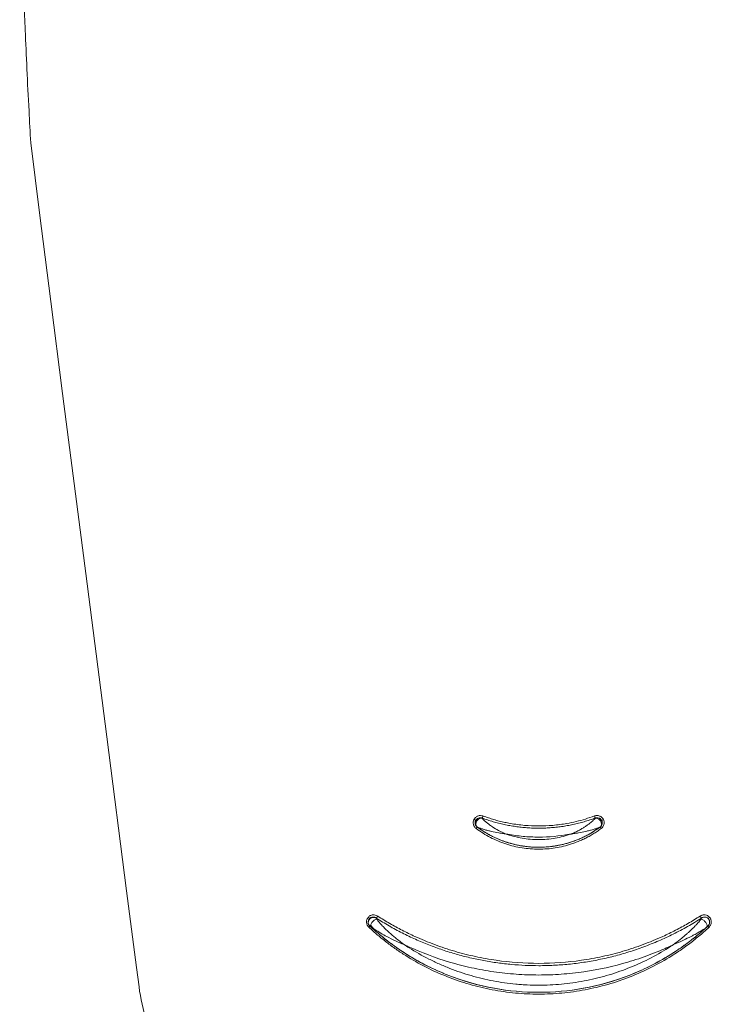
# Model space of a CAD drawing. Header units: millimetres. Extents: x 272.415 to 272.635, y 46.157 to 46.423.
# Tile 2 of 2: x 272.499 to 272.532, y 46.296 to 46.344. Entities that reach past the tile are written whole.
import ezdxf

# ---------------------------------------------------------------- set-up
doc = ezdxf.new("R2010")
doc.units = ezdxf.units.MM
doc.layers.add('SANINDUSA', color=3, linetype='Continuous')

msp = doc.modelspace()

# ---------------------------------------------------------------- linework, layer by layer
at = {"layer": 'SANINDUSA', "linetype": 'Continuous', "lineweight": 15}
for p, q in [((272.5270674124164, 46.30451194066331), (272.5270671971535, 46.30451215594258)), ((272.5159395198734, 46.2997340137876), (272.5159390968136, 46.29973443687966)), ((272.5322781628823, 46.29973401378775), (272.5322777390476, 46.29973443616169))]:
    msp.add_line(p, q, dxfattribs=at)
at = {"layer": 'SANINDUSA', "linetype": 'Continuous', "lineweight": 15, "flags": 128}
for points in [[(272.4995598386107, 46.33756517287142), (272.4995598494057, 46.33756508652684), (272.4999840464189, 46.33419025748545), (272.5005287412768, 46.32989683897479), (272.5010970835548, 46.32545147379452), (272.5022774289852, 46.31625617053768), (272.5032281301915, 46.30887044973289), (272.5041875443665, 46.30143870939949), (272.5046679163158, 46.29772599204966), (272.5047881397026, 46.29679767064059)], [(272.5210516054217, 46.30482563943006), (272.5210667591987, 46.30484970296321), (272.5210837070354, 46.30487199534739)], [(272.5162461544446, 46.30012112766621), (272.5161815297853, 46.30014076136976), (272.5161072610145, 46.30014201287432), (272.5160306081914, 46.30012384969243), (272.51595986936, 46.30008662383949), (272.5159035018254, 46.30003224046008), (272.5158691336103, 46.29996418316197), (272.5158618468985, 46.29988809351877), (272.5158827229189, 46.29981190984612)], [(272.5159216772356, 46.30008522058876), (272.5159388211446, 46.30010115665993), (272.5159567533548, 46.300115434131)], [(272.5159658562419, 46.29978216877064), (272.5160725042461, 46.29965524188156), (272.5161663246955, 46.29955990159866)]]:
    msp.add_lwpolyline(points, dxfattribs=at)
at = {"layer": 'SANINDUSA', "linetype": 'Continuous', "lineweight": 15}
msp.add_arc((272.5147121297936, 46.29808197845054), 0.01000672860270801, 187.3739180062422, 207.0887186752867, dxfattribs=at)
for points, knots in [([(272.4990237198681, 46.35608105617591), (272.4990365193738, 46.35518896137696), (272.4990523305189, 46.35381247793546), (272.4990837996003, 46.35137229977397), (272.4991079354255, 46.34974077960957), (272.499135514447, 46.34819945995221), (272.4991491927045, 46.34749155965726), (272.499160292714, 46.34694945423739), (272.4991680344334, 46.34658416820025), (272.4991753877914, 46.34624585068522), (272.4991830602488, 46.34591199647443), (272.4991916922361, 46.34557492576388), (272.4992015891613, 46.34526307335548), (272.4992163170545, 46.34485669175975), (272.4992358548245, 46.34433429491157), (272.4992612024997, 46.34368546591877), (272.4993281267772, 46.34204702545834), (272.4994222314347, 46.34002094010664), (272.4995295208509, 46.33808770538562), (272.4995598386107, 46.33756517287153)], [0.1208583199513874, 0.1208583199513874, 0.1208583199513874, 0.1208583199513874, 0.19637433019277, 0.222222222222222, 0.274636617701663, 0.289310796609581, 0.303984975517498, 0.311111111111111, 0.316666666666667, 0.322222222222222, 0.327777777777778, 0.333333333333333, 0.34, 0.346666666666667, 0.36, 0.373333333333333, 0.386666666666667, 0.457777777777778, 0.4834332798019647, 0.4834332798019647, 0.4834332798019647, 0.4834332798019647]), ([(272.5210787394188, 46.30443871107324), (272.521062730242, 46.30445171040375), (272.5210312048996, 46.30447730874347), (272.5209933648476, 46.30452509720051), (272.5209643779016, 46.30457865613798), (272.5209393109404, 46.30465562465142), (272.5209291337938, 46.30475963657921), (272.5209579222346, 46.30483559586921), (272.52097234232, 46.30487364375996)], [0, 0, 0, 0, 0.1271477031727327, 0.2503798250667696, 0.373760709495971, 0.5013543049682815, 0.7502291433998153, 0.9999999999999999, 0.9999999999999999, 0.9999999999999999, 0.9999999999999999]), ([(272.52097234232, 46.30487364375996), (272.5209790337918, 46.30488625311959), (272.5209923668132, 46.30491137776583), (272.5210180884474, 46.30494559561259), (272.5210523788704, 46.30498157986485), (272.5210976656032, 46.30501655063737), (272.5211736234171, 46.30505457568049), (272.5212810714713, 46.3050791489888), (272.5213644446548, 46.3050569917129), (272.5214062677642, 46.30504587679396)], [0, 0, 0, 0, 0.08377138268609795, 0.1669177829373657, 0.2506961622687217, 0.3757340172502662, 0.5009596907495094, 0.7496627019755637, 1, 1, 1, 1]), ([(272.52097234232, 46.30487364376), (272.5209950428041, 46.30486240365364), (272.521016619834, 46.30485055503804), (272.5210313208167, 46.30484125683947), (272.5210460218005, 46.30483195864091), (272.5210536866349, 46.30482531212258), (272.521052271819, 46.30482308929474)], [0, 0, 0, 0, 0.5, 0.5, 0.5, 1, 1, 1, 1]), ([(272.5213636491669, 46.30494583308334), (272.5213500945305, 46.30495012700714), (272.5213169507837, 46.30496062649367), (272.5212549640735, 46.30496439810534), (272.5211839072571, 46.30494891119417), (272.5211058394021, 46.30490508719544), (272.5210721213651, 46.3048534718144), (272.5210522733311, 46.30482308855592)], [0, 0, 0, 0, 0.1161104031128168, 0.2839127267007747, 0.5019383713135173, 0.7068173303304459, 0.9999999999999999, 0.9999999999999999, 0.9999999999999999, 0.9999999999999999]), ([(272.5211382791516, 46.3045049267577), (272.5211004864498, 46.30453275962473), (272.5210752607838, 46.30457738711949), (272.5210613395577, 46.30468006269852), (272.5210726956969, 46.30473771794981), (272.5211269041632, 46.30483961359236), (272.5211695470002, 46.30488346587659), (272.5212666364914, 46.30493716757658), (272.521320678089, 46.3049467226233), (272.5213680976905, 46.30493708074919)], [0, 0, 0, 0, 0.25, 0.25, 0.5, 0.5, 0.75, 0.75, 1, 1, 1, 1]), ([(272.5214062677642, 46.305045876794), (272.521397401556, 46.30502142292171), (272.5213876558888, 46.30499642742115), (272.5213797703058, 46.30497791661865), (272.5213718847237, 46.30495940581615), (272.5213659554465, 46.30494760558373), (272.5213636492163, 46.30494583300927)], [0, 0, 0, 0, 0.5, 0.5, 0.5, 1, 1, 1, 1]), ([(272.5268312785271, 46.30494583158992), (272.526742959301, 46.30491431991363), (272.5265662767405, 46.30485128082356), (272.526297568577, 46.30476885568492), (272.5260270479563, 46.30469553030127), (272.5257550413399, 46.30463221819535), (272.5254816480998, 46.30457863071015), (272.5252068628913, 46.30453470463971), (272.5249306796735, 46.3045004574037), (272.5246530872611, 46.30447595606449), (272.524374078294, 46.30446125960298), (272.524093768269, 46.30445641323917), (272.5238131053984, 46.30446149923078), (272.523533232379, 46.30447653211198), (272.5232551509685, 46.30450136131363), (272.522979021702, 46.30453585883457), (272.5227048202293, 46.30457996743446), (272.5224325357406, 46.30463363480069), (272.5221621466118, 46.30469682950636), (272.5218937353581, 46.30476979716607), (272.5216269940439, 46.30485177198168), (272.5214515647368, 46.30491443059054), (272.5213636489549, 46.30494583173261)], [0, 0, 0, 0, 0.05040515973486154, 0.1008354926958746, 0.1510122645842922, 0.2009972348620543, 0.2508554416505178, 0.3006510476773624, 0.3504470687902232, 0.4003071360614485, 0.4502958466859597, 0.5004785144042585, 0.5508547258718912, 0.6010423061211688, 0.6510054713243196, 0.7008145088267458, 0.7505337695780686, 0.8002265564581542, 0.8499556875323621, 0.8997842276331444, 0.949777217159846, 1, 1, 1, 1]), ([(272.5213636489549, 46.30494583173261), (272.52136407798, 46.30494478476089), (272.5213649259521, 46.30494271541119), (272.5213670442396, 46.30493893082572), (272.5213680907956, 46.30493706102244)], [0, 0, 0, 0, 0.5059423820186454, 1, 1, 1, 1]), ([(272.5213680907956, 46.30493706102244), (272.5213707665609, 46.3049330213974), (272.5213763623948, 46.30492457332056), (272.5213929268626, 46.30490511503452), (272.5214156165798, 46.30488069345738), (272.5214452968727, 46.30485089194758), (272.5214819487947, 46.30481619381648), (272.5215258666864, 46.30477682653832), (272.5215772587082, 46.30473312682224), (272.5216363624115, 46.30468541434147), (272.5217034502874, 46.30463411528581), (272.5217787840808, 46.30457966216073), (272.5219263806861, 46.30447925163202), (272.5221690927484, 46.30433272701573), (272.5223972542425, 46.3042307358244), (272.5225198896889, 46.30417591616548)], [0, 0, 0, 0, 0.02635070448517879, 0.0551072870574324, 0.08700603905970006, 0.1226016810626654, 0.162306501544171, 0.2064266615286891, 0.2551911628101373, 0.3087750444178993, 0.3673364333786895, 0.431005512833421, 0.4998913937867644, 0.7311945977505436, 1, 1, 1, 1]), ([(272.5214062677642, 46.30504587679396), (272.5214930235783, 46.30501485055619), (272.5216661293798, 46.30495294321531), (272.5219293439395, 46.30487193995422), (272.5221942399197, 46.30479990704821), (272.5224611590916, 46.30473758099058), (272.5228659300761, 46.3046579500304), (272.5234106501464, 46.30458484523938), (272.5240965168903, 46.30455524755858), (272.5247829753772, 46.30458469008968), (272.5253893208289, 46.30466578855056), (272.5259134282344, 46.304775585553), (272.5263564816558, 46.30489419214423), (272.5266453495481, 46.30499520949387), (272.526790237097, 46.30504587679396)], [0, 0, 0, 0, 0.05034232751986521, 0.1004491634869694, 0.1503928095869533, 0.2002453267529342, 0.2500780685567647, 0.3755701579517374, 0.4997359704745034, 0.6241417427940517, 0.7499069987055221, 0.8329690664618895, 0.9162222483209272, 1, 1, 1, 1]), ([(272.525667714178, 46.30417591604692), (272.5257315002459, 46.3042034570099), (272.5258547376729, 46.30425666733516), (272.5260279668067, 46.30434459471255), (272.5261846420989, 46.30443309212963), (272.5263268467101, 46.30452240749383), (272.5264532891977, 46.30460948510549), (272.5265625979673, 46.30469160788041), (272.5266519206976, 46.3047643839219), (272.5267224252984, 46.30482667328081), (272.5267743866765, 46.30487674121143), (272.5268110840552, 46.30491553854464), (272.5268215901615, 46.30493034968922), (272.5268264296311, 46.3049371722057)], [0, 0, 0, 0, 0.1389889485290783, 0.2685326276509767, 0.3888231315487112, 0.5000690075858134, 0.6070821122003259, 0.7010675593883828, 0.7823979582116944, 0.8516256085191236, 0.9097924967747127, 0.9584473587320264, 1, 1, 1, 1]), ([(272.526790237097, 46.30504587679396), (272.5268111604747, 46.30505250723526), (272.5268522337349, 46.30506552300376), (272.5269164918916, 46.30507063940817), (272.5269801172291, 46.30506397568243), (272.5270416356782, 46.30504544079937), (272.5270994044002, 46.30501651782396), (272.527150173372, 46.30497720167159), (272.5271938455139, 46.30492976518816), (272.5272146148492, 46.30489235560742), (272.527225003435, 46.30487364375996)], [0, 0, 0, 0, 0.1278111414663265, 0.2508973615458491, 0.373585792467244, 0.5002308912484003, 0.62513667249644, 0.7500080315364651, 0.8749568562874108, 1, 1, 1, 1]), ([(272.5268312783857, 46.30494583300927), (272.5268294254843, 46.30494760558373), (272.5268239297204, 46.30495940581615), (272.5268163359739, 46.30497791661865), (272.5268087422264, 46.30499642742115), (272.526799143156, 46.30502142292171), (272.526790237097, 46.305045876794)], [0, 0, 0, 0, 0.5, 0.5, 0.5, 1, 1, 1, 1]), ([(272.526831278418, 46.30494583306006), (272.5268311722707, 46.30494563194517), (272.5268310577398, 46.30494541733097), (272.5268309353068, 46.30494519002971), (272.5268299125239, 46.30494329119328), (272.5268283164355, 46.30494046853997), (272.5268264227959, 46.30493719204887)], [0.4401471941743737, 0.4401471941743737, 0.4401471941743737, 0.4401471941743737, 0.4999999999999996, 0.4999999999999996, 0.4999999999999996, 1, 1, 1, 1]), ([(272.5270567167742, 46.3045049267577), (272.5270753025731, 46.30451883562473), (272.5270908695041, 46.30453684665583), (272.5271024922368, 46.30455788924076), (272.5271141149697, 46.30457893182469), (272.5271217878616, 46.30460299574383), (272.5271250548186, 46.30462865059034), (272.5271283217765, 46.30465430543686), (272.5271271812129, 46.3046815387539), (272.5271217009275, 46.30470873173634), (272.5271162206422, 46.30473592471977), (272.527106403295, 46.30476306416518), (272.5270928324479, 46.30478853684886), (272.5270792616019, 46.30481400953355), (272.5270619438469, 46.30483780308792), (272.5270419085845, 46.3048585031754), (272.527021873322, 46.30487920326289), (272.5269991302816, 46.30489679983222), (272.5269750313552, 46.30491024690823), (272.5269509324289, 46.30492369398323), (272.5269254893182, 46.30493298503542), (272.5269002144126, 46.30493756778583), (272.526874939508, 46.30494215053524), (272.5268498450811, 46.30494202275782), (272.5268264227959, 46.30493719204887)], [-2.697347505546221e-07, -2.697347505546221e-07, -2.697347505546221e-07, -2.697347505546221e-07, 0.1249997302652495, 0.1249997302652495, 0.1249997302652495, 0.2499997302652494, 0.2499997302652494, 0.2499997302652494, 0.3749997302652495, 0.3749997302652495, 0.3749997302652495, 0.4999997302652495, 0.4999997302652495, 0.4999997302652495, 0.6249997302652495, 0.6249997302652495, 0.6249997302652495, 0.7499997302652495, 0.7499997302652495, 0.7499997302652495, 0.8749997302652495, 0.8749997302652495, 0.8749997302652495, 1, 1, 1, 1]), ([(272.5271433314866, 46.30482308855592), (272.5271356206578, 46.30483686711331), (272.5271210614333, 46.30486288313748), (272.5270925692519, 46.30489405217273), (272.5270640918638, 46.30491722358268), (272.5270371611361, 46.30493348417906), (272.526985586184, 46.30495702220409), (272.5269131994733, 46.30496899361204), (272.5268540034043, 46.30495225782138), (272.526831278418, 46.30494583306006)], [0, 0, 0, 0, 0.1289435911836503, 0.2434652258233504, 0.3435209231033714, 0.4290994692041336, 0.5002029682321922, 0.8081311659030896, 1, 1, 1, 1]), ([(272.527225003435, 46.30487364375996), (272.5272331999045, 46.30485475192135), (272.5272493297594, 46.30481757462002), (272.5272609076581, 46.30475790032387), (272.527262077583, 46.30469726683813), (272.5272490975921, 46.3046174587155), (272.5272104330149, 46.3045202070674), (272.5271494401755, 46.30446586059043), (272.527118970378, 46.30443871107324)], [0, 0, 0, 0, 0.1274905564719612, 0.2508890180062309, 0.3740956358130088, 0.50104464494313, 0.7507401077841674, 0.9999999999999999, 0.9999999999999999, 0.9999999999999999, 0.9999999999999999]), ([(272.5271433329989, 46.30482308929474), (272.5271423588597, 46.30482531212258), (272.5271504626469, 46.30483195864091), (272.5271654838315, 46.30484125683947), (272.5271805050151, 46.30485055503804), (272.5272022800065, 46.30486240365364), (272.5272250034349, 46.30487364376)], [0, 0, 0, 0, 0.5, 0.5, 0.5, 1, 1, 1, 1]), ([(272.5210522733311, 46.30482308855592), (272.5210457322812, 46.30480745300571), (272.5210332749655, 46.30477767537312), (272.5210263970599, 46.30473196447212), (272.5210268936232, 46.30469087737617), (272.5210340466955, 46.30464880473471), (272.5210481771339, 46.3046090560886), (272.5210718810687, 46.30456785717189), (272.5210983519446, 46.30453609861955), (272.5211203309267, 46.30451853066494), (272.5211285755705, 46.3045119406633)], [0, 0, 0, 0, 0.1455836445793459, 0.2772615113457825, 0.395064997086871, 0.4989649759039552, 0.6445210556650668, 0.7570041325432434, 0.9088486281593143, 1, 1, 1, 1]), ([(272.5211285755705, 46.3045119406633), (272.5211292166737, 46.30451141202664), (272.5211244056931, 46.30450350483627), (272.5211153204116, 46.30449015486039), (272.5211062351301, 46.30447680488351), (272.521092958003, 46.30445813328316), (272.5210787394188, 46.30443871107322)], [0, 0, 0, 0, 0.5, 0.5, 0.5, 1, 1, 1, 1]), ([(272.527118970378, 46.30443871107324), (272.5270554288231, 46.30439302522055), (272.5269288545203, 46.30430201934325), (272.5267320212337, 46.30417701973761), (272.5265312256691, 46.30406125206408), (272.5263258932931, 46.30395539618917), (272.5261161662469, 46.30385916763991), (272.5259019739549, 46.30377252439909), (272.5255017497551, 46.30363125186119), (272.5249012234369, 46.30348426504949), (272.5240945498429, 46.30342303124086), (272.5232880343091, 46.3034854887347), (272.5226324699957, 46.30364705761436), (272.5221278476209, 46.30383526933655), (272.5217631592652, 46.30400607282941), (272.5214106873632, 46.30420467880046), (272.5211897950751, 46.30436041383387), (272.5210787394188, 46.30443871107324)], [0, 0, 0, 0, 0.03631097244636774, 0.07233118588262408, 0.1081442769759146, 0.1438343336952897, 0.1794852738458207, 0.2151801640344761, 0.2510005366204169, 0.3763879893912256, 0.5006199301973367, 0.6248301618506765, 0.750193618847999, 0.8124915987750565, 0.8745983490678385, 0.9369531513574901, 1, 1, 1, 1]), ([(272.5211283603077, 46.30451215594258), (272.5211283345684, 46.3045121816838), (272.5211285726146, 46.30451201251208), (272.5211290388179, 46.30451167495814), (272.5211295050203, 46.30451133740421), (272.5211301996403, 46.30451083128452), (272.5211310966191, 46.30451017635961), (272.5211328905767, 46.30450886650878), (272.5211353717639, 46.30450705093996), (272.5211382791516, 46.3045049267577)], [0, 0, 0, 0, 0.2500000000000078, 0.2500000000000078, 0.2500000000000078, 0.5000000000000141, 0.5000000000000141, 0.5000000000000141, 1, 1, 1, 1]), ([(272.5211285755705, 46.30451194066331), (272.5211882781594, 46.30446902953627), (272.5213046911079, 46.30438535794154), (272.5214813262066, 46.30427255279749), (272.521652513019, 46.30417211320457), (272.5218177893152, 46.30408370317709), (272.5219762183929, 46.30400619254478), (272.522127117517, 46.30393866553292), (272.5222698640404, 46.30388018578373), (272.5224039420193, 46.30382986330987), (272.5227483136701, 46.30371131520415), (272.5233078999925, 46.30357639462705), (272.5238388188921, 46.30353513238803), (272.5243525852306, 46.30353495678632), (272.5248830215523, 46.30357576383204), (272.5255013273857, 46.30372426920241), (272.5259716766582, 46.30389505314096), (272.5263100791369, 46.30404541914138), (272.5266865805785, 46.30424690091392), (272.5269353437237, 46.30442002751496), (272.5270674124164, 46.30451194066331)], [0, 0, 0, 0, 0.03471819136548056, 0.06769634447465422, 0.09893442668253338, 0.1284324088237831, 0.1561902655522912, 0.182207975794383, 0.2064855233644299, 0.2290228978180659, 0.2498200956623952, 0.3784525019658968, 0.4994301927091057, 0.500088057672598, 0.6209597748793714, 0.7494154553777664, 0.798804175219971, 0.8570323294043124, 0.9240982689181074, 0.9999999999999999, 0.9999999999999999, 0.9999999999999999, 0.9999999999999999]), ([(272.5270567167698, 46.30450492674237), (272.5269934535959, 46.30445979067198), (272.5268685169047, 46.30437065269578), (272.5266760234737, 46.30424964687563), (272.5264838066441, 46.30413968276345), (272.5262920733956, 46.3040410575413), (272.5261016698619, 46.30395308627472), (272.5259132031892, 46.30387530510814), (272.5257272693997, 46.30380716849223), (272.5255443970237, 46.30374813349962), (272.5253650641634, 46.30369764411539), (272.5251896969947, 46.30365514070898), (272.5250186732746, 46.30362006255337), (272.524852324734, 46.30359185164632), (272.5246909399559, 46.30356995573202), (272.5245347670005, 46.30355383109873), (272.5243840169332, 46.30354294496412), (272.5242388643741, 46.30353677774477), (272.5240544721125, 46.30353419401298), (272.52382202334, 46.30354041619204), (272.5235335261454, 46.30356428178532), (272.5232263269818, 46.30360835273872), (272.5229021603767, 46.30367629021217), (272.5225633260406, 46.30377188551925), (272.5222125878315, 46.30389874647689), (272.5218539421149, 46.30406117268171), (272.5214897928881, 46.30426012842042), (272.5212573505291, 46.30442200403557), (272.5211382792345, 46.30450492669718)], [0, 0, 0, 0, 0.03680977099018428, 0.07269459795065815, 0.1076544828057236, 0.1416894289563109, 0.1747994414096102, 0.2069845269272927, 0.2382446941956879, 0.2685799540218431, 0.2979903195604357, 0.3264758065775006, 0.3540364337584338, 0.3806722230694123, 0.4063832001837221, 0.4311693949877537, 0.455030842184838, 0.4779675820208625, 0.4999796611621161, 0.5423771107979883, 0.5880645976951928, 0.6370422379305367, 0.6893100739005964, 0.744868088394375, 0.8037162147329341, 0.8658543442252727, 0.9312823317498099, 1, 1, 1, 1]), ([(272.5211382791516, 46.3045049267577), (272.5211400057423, 46.30450367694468), (272.5211421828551, 46.30450237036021), (272.5211445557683, 46.30450106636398), (272.5211469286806, 46.30449976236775), (272.5211495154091, 46.30449845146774), (272.5211522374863, 46.30449713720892), (272.5211576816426, 46.30449450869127), (272.5211636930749, 46.304491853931), (272.5211698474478, 46.30448925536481), (272.5211760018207, 46.30448665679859), (272.521182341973, 46.3044840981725), (272.5211887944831, 46.30448156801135), (272.5211952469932, 46.30447903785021), (272.5212018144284, 46.30447653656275), (272.5212084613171, 46.30447405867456), (272.5212217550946, 46.3044691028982), (272.521235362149, 46.30446424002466), (272.5212491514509, 46.30445945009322), (272.5212629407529, 46.30445466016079), (272.5212769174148, 46.30444994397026), (272.5212910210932, 46.30444529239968), (272.5213192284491, 46.30443598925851), (272.5213479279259, 46.30442694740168), (272.5213767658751, 46.30441817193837), (272.5214056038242, 46.30440939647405), (272.5214346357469, 46.30440087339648), (272.521463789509, 46.30439257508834), (272.5215220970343, 46.30437597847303), (272.5215808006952, 46.30436030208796), (272.5216396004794, 46.30434543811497), (272.5216984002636, 46.30433057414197), (272.5217573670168, 46.30431651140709), (272.5218162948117, 46.30430319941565), (272.5219341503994, 46.30427657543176), (272.5220518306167, 46.30425294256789), (272.5221692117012, 46.30423183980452), (272.5222279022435, 46.30422128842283), (272.5222864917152, 46.30421137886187), (272.5223449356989, 46.30420207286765), (272.5224033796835, 46.30419276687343), (272.5224617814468, 46.30418426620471), (272.5225198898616, 46.30417591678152)], [0, 0, 0, 0, 0.007812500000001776, 0.007812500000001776, 0.007812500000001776, 0.01562500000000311, 0.01562500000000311, 0.01562500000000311, 0.03125000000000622, 0.03125000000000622, 0.03125000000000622, 0.04687500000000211, 0.04687500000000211, 0.04687500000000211, 0.062500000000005, 0.062500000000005, 0.062500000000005, 0.09375000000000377, 0.09375000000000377, 0.09375000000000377, 0.1250000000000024, 0.1250000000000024, 0.1250000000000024, 0.1875, 0.1875, 0.1875, 0.2500000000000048, 0.2500000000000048, 0.2500000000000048, 0.3750000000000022, 0.3750000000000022, 0.3750000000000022, 0.5000000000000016, 0.5000000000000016, 0.5000000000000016, 0.750000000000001, 0.750000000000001, 0.750000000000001, 0.8750000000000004, 0.8750000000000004, 0.8750000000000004, 1, 1, 1, 1]), ([(272.5256677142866, 46.30417591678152), (272.5256970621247, 46.30418013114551), (272.5257261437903, 46.3041842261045), (272.5257553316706, 46.30418858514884), (272.5257845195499, 46.30419294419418), (272.5258137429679, 46.30419744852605), (272.5258430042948, 46.30420210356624), (272.5259015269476, 46.30421141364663), (272.5259601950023, 46.30422132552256), (272.5260189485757, 46.30423187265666), (272.5261364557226, 46.30425296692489), (272.5262544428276, 46.30427661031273), (272.5263727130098, 46.30430324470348), (272.5264318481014, 46.30431656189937), (272.5264909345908, 46.30433060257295), (272.5265498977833, 46.30434544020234), (272.5266088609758, 46.30436027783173), (272.5266677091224, 46.30437590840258), (272.5267262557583, 46.30439245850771), (272.5267555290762, 46.30440073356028), (272.5267847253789, 46.30440923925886), (272.5268137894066, 46.30441800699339), (272.5268428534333, 46.30442677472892), (272.5268718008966, 46.30443580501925), (272.526900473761, 46.30444515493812), (272.5269148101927, 46.30444982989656), (272.5269290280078, 46.30445456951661), (272.526943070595, 46.30445938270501), (272.5269571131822, 46.3044641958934), (272.526970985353, 46.30446908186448), (272.5269845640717, 46.30447406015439), (272.5269913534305, 46.30447654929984), (272.5269980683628, 46.3044790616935), (272.5270046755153, 46.30448160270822), (272.5270112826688, 46.30448414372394), (272.5270177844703, 46.3044867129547), (272.5270241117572, 46.30448932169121), (272.5270272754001, 46.30449062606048), (272.5270303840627, 46.3044919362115), (272.5270333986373, 46.30449324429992), (272.5270364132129, 46.30449455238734), (272.5270393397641, 46.30449586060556), (272.52704214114, 46.30449716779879), (272.5270449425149, 46.30449847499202), (272.5270476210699, 46.30449978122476), (272.5270501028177, 46.30450108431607), (272.5270525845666, 46.30450238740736), (272.5270548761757, 46.30450369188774), (272.5270567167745, 46.3045049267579)], [0, 0, 0, 0, 0.06250000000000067, 0.06250000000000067, 0.06250000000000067, 0.1250000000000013, 0.1250000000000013, 0.1250000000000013, 0.2500000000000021, 0.2500000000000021, 0.2500000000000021, 0.499999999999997, 0.499999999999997, 0.499999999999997, 0.6249999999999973, 0.6249999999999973, 0.6249999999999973, 0.7499999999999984, 0.7499999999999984, 0.7499999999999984, 0.8124999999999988, 0.8124999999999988, 0.8124999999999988, 0.8749999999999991, 0.8749999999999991, 0.8749999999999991, 0.9062499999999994, 0.9062499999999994, 0.9062499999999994, 0.9374999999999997, 0.9374999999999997, 0.9374999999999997, 0.9531249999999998, 0.9531249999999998, 0.9531249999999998, 0.9687499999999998, 0.9687499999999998, 0.9687499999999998, 0.9765624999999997, 0.9765624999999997, 0.9765624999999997, 0.9843750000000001, 0.9843750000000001, 0.9843750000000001, 0.9921874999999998, 0.9921874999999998, 0.9921874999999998, 1, 1, 1, 1]), ([(272.5270567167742, 46.3045049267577), (272.5270596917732, 46.30450704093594), (272.5270623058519, 46.30450888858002), (272.5270641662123, 46.30451017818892), (272.5270650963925, 46.30451082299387), (272.5270658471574, 46.3045113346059), (272.5270663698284, 46.30451167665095), (272.5270668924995, 46.30451201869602), (272.5270671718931, 46.30451218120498), (272.5270671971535, 46.30451215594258)], [0, 0, 0, 0, 0.5000000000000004, 0.5000000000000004, 0.5000000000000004, 0.7500000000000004, 0.7500000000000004, 0.7500000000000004, 1, 1, 1, 1]), ([(272.5270671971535, 46.30451215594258), (272.5270911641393, 46.30452984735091), (272.5271119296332, 46.30455186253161), (272.5271281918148, 46.30457682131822), (272.5271444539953, 46.30460178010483), (272.5271562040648, 46.30462966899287), (272.5271627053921, 46.30465873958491), (272.5271692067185, 46.30468781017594), (272.5271704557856, 46.30471804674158), (272.5271663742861, 46.30474755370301), (272.527162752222, 46.30477373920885), (272.5271549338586, 46.30479933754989), (272.5271433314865, 46.30482308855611)], [0.5140706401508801, 0.5140706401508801, 0.5140706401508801, 0.5140706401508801, 0.6390706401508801, 0.6390706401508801, 0.6390706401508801, 0.7640706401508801, 0.7640706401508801, 0.7640706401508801, 0.8890706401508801, 0.8890706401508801, 0.8890706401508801, 1, 1, 1, 1]), ([(272.5270674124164, 46.3045119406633), (272.5270671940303, 46.30451141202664), (272.5270724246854, 46.30450350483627), (272.5270818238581, 46.30449015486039), (272.5270912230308, 46.30447680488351), (272.5271047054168, 46.30445813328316), (272.5271189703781, 46.30443871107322)], [0, 0, 0, 0, 0.5, 0.5, 0.5, 1, 1, 1, 1]), ([(272.5270674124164, 46.3045119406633), (272.5270788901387, 46.30452135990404), (272.5271022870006, 46.30454056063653), (272.5271306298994, 46.30457749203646), (272.5271527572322, 46.30462019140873), (272.5271665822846, 46.3046682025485), (272.5271704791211, 46.30471962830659), (272.5271640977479, 46.30477289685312), (272.5271503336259, 46.30480616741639), (272.5271433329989, 46.30482308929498)], [0, 0, 0, 0, 0.1276183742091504, 0.2601447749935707, 0.3976935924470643, 0.5403669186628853, 0.688256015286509, 0.8414426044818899, 0.9999999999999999, 0.9999999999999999, 0.9999999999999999, 0.9999999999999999]), ([(272.5225198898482, 46.30417591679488), (272.5225561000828, 46.30416326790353), (272.5226195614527, 46.30414109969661), (272.5227477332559, 46.30410031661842), (272.5229686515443, 46.30403710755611), (272.5234258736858, 46.30393785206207), (272.5239606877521, 46.30389212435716), (272.5244954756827, 46.30391479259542), (272.5248938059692, 46.30396690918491), (272.5252871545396, 46.30405049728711), (272.5255407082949, 46.30413405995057), (272.5256677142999, 46.30417591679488)], [0, 0, 0, 0, 0.03586671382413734, 0.06285932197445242, 0.1257687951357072, 0.2506714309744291, 0.49989446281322, 0.6247476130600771, 0.750570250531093, 0.8750597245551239, 1, 1, 1, 1]), ([(272.5225198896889, 46.30417591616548), (272.5225467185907, 46.30417082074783), (272.5225735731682, 46.30416585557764), (272.5226004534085, 46.3041610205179), (272.522845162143, 46.30411700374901), (272.5230919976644, 46.3040837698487), (272.5233410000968, 46.30406147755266), (272.523465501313, 46.30405033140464), (272.5235905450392, 46.30404192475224), (272.5237161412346, 46.30403630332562), (272.523841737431, 46.30403068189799), (272.5239681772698, 46.30402785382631), (272.524093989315, 46.304027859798), (272.5245972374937, 46.3040278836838), (272.5250938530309, 46.30407254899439), (272.5255837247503, 46.30416041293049), (272.5256117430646, 46.30416543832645), (272.5256397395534, 46.30417060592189), (272.525667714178, 46.30417591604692)], [0.2362692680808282, 0.2362692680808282, 0.2362692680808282, 0.2362692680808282, 0.2500000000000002, 0.2500000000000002, 0.2500000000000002, 0.3750000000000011, 0.3750000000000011, 0.3750000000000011, 0.4375000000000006, 0.4375000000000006, 0.4375000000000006, 0.5000000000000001, 0.5000000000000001, 0.5000000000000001, 0.7500000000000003, 0.7500000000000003, 0.7500000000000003, 0.7642988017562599, 0.7642988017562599, 0.7642988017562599, 0.7642988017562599]), ([(272.5158933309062, 46.29967092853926), (272.5158826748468, 46.29968159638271), (272.5158614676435, 46.29970282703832), (272.5158351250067, 46.29973970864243), (272.5157992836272, 46.29980547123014), (272.5157734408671, 46.29991003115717), (272.5157902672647, 46.30002243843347), (272.5158262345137, 46.30010379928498), (272.5158531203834, 46.30013875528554), (272.5158666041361, 46.30015628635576)], [0, 0, 0, 0, 0.08408487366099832, 0.1673418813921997, 0.251274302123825, 0.5003467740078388, 0.7495748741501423, 0.8744072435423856, 1, 1, 1, 1]), ([(272.5158666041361, 46.30015628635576), (272.5158811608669, 46.30017167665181), (272.5159097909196, 46.30020194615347), (272.515962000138, 46.30023596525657), (272.5160195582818, 46.30025949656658), (272.5161000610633, 46.30027540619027), (272.5162075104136, 46.30027007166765), (272.516282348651, 46.30022986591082), (272.516320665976, 46.30020928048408)], [0, 0, 0, 0, 0.1273046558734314, 0.2503817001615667, 0.3735732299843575, 0.5012237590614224, 0.7446255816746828, 1, 1, 1, 1]), ([(272.5159201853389, 46.30008102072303), (272.5159239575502, 46.30008493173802), (272.5159205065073, 46.3000950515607), (272.5159107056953, 46.30010881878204), (272.5159009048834, 46.3001225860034), (272.5158848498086, 46.30013986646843), (272.5158666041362, 46.30015628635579)], [0, 0, 0, 0, 0.5, 0.5, 0.5, 1, 1, 1, 1]), ([(272.5162488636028, 46.30011546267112), (272.516237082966, 46.30012271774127), (272.5162101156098, 46.30013932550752), (272.516152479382, 46.30016136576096), (272.5160736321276, 46.30016782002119), (272.5159978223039, 46.3001443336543), (272.5159485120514, 46.30011122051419), (272.5159280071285, 46.30008935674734), (272.5159201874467, 46.3000810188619)], [0, 0, 0, 0, 0.1136490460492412, 0.2601569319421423, 0.507400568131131, 0.7531735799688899, 0.9058711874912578, 1, 1, 1, 1]), ([(272.5319665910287, 46.30011545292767), (272.5318550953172, 46.30004535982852), (272.531632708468, 46.29990555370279), (272.5312927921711, 46.29970775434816), (272.5309495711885, 46.29951935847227), (272.5306025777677, 46.29934105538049), (272.5302520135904, 46.29917251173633), (272.5298978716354, 46.29901368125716), (272.5295402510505, 46.2988645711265), (272.5291799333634, 46.29872542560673), (272.5288179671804, 46.29859651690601), (272.5284553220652, 46.2984779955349), (272.5280922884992, 46.29836972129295), (272.5277289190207, 46.29827146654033), (272.5273652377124, 46.2981831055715), (272.5270012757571, 46.29810449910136), (272.5266370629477, 46.29803551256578), (272.526272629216, 46.29797600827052), (272.5259080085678, 46.29792585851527), (272.5255435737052, 46.29788506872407), (272.5251802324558, 46.29785360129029), (272.5248188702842, 46.29783136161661), (272.5244600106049, 46.29781816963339), (272.5240027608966, 46.29781258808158), (272.5234441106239, 46.29782516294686), (272.5227820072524, 46.29787011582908), (272.5221147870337, 46.29794621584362), (272.521444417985, 46.29805436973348), (272.5207743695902, 46.29819498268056), (272.5201080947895, 46.29836799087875), (272.5194471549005, 46.29857343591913), (272.5187917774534, 46.29881203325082), (272.5181421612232, 46.29908455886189), (272.5174992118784, 46.299392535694), (272.5168643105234, 46.2997332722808), (272.5164543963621, 46.29998782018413), (272.5162488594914, 46.30011545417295)], [0, 0, 0, 0, 0.02387781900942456, 0.04762616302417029, 0.07126221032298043, 0.09480285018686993, 0.1182646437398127, 0.1416640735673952, 0.1650207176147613, 0.1883319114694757, 0.2114829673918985, 0.2344464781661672, 0.2572400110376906, 0.2798803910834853, 0.302383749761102, 0.3247658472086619, 0.3470420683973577, 0.3692273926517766, 0.3913364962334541, 0.4133822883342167, 0.4353151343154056, 0.4570545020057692, 0.4786170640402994, 0.5000172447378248, 0.5394497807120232, 0.5792815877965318, 0.6196020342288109, 0.6605074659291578, 0.7017531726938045, 0.7431628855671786, 0.7848319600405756, 0.8268570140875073, 0.8693384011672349, 0.9123815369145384, 0.9560668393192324, 1, 1, 1, 1]), ([(272.5162488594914, 46.30011545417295), (272.5162520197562, 46.30010905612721), (272.5162584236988, 46.30009609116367), (272.5162698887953, 46.30007627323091), (272.5162756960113, 46.30006623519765)], [0, 0, 0, 0, 0.4934873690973, 1, 1, 1, 1]), ([(272.5162488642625, 46.30011546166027), (272.516254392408, 46.30011811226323), (272.5162653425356, 46.30012975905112), (272.5162786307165, 46.30014712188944), (272.5162919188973, 46.30016448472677), (272.5163073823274, 46.30018735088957), (272.5163206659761, 46.30020928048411)], [0, 0, 0, 0, 0.5, 0.5, 0.5, 1, 1, 1, 1]), ([(272.516320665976, 46.30020928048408), (272.5164171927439, 46.30014824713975), (272.5166100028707, 46.30002633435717), (272.5169044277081, 46.29985233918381), (272.5172021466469, 46.29968516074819), (272.5175035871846, 46.29952537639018), (272.5178086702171, 46.29937278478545), (272.5183241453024, 46.29913005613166), (272.5190618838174, 46.29882432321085), (272.5200381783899, 46.29849957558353), (272.5210349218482, 46.29824488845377), (272.5223861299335, 46.29800129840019), (272.5241040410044, 46.29787804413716), (272.52582240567, 46.29800142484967), (272.5271745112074, 46.29824507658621), (272.528172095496, 46.298499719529), (272.5291495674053, 46.2988244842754), (272.5299939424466, 46.29917358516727), (272.5307124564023, 46.2995222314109), (272.5313144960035, 46.29984790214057), (272.5317020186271, 46.30008866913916), (272.5318961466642, 46.30020928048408)], [0, 0, 0, 0, 0.02093474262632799, 0.04181669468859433, 0.06265948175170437, 0.08347677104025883, 0.1042822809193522, 0.1250897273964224, 0.1877149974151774, 0.250123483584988, 0.3127775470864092, 0.3751325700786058, 0.5000386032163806, 0.6249476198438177, 0.6872798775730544, 0.7499169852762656, 0.8123110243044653, 0.8749278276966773, 0.916533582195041, 0.9581878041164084, 1, 1, 1, 1]), ([(272.5318961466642, 46.30020928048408), (272.5319153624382, 46.30022053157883), (272.5319528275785, 46.30024246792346), (272.5320133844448, 46.30026319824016), (272.5320747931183, 46.3002731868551), (272.532157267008, 46.30027092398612), (272.5322607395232, 46.30024317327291), (272.5323215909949, 46.30018523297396), (272.5323519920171, 46.30015628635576)], [0, 0, 0, 0, 0.1314629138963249, 0.2563142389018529, 0.3781537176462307, 0.5008274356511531, 0.7506164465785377, 1, 1, 1, 1]), ([(272.5319665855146, 46.30011546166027), (272.5319615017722, 46.30011811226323), (272.5319509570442, 46.30012975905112), (272.5319379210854, 46.30014712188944), (272.5319248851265, 46.30016448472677), (272.5319095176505, 46.30018735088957), (272.5318961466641, 46.30020928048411)], [0, 0, 0, 0, 0.5, 0.5, 0.5, 1, 1, 1, 1]), ([(272.5319665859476, 46.30011546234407), (272.5319662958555, 46.30011493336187), (272.5319659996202, 46.30011439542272), (272.5319656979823, 46.30011384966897), (272.5319642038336, 46.30011114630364), (272.5319625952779, 46.30010828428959), (272.5319609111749, 46.30010531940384), (272.5319575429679, 46.30009938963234), (272.5319538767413, 46.30009305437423), (272.5319500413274, 46.30008649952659), (272.5319462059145, 46.30007994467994), (272.5319421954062, 46.30007316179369), (272.5319380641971, 46.30006622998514)], [0.3497650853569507, 0.3497650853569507, 0.3497650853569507, 0.3497650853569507, 0.3749999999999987, 0.3749999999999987, 0.3749999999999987, 0.4999999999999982, 0.4999999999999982, 0.4999999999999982, 0.7499999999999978, 0.7499999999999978, 0.7499999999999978, 1, 1, 1, 1]), ([(272.5322967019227, 46.3000810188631), (272.5322893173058, 46.30008888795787), (272.5322687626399, 46.30011079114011), (272.5322193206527, 46.30014410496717), (272.5321425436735, 46.30016781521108), (272.5320633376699, 46.30016138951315), (272.5320055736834, 46.30013929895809), (272.5319784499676, 46.30012271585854), (272.5319665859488, 46.30011546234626)], [0, 0, 0, 0, 0.08859878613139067, 0.2466097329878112, 0.4925031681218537, 0.7398609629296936, 0.8862141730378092, 0.9999999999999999, 0.9999999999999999, 0.9999999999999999, 0.9999999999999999]), ([(272.532296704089, 46.30008102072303), (272.5322933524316, 46.30008493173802), (272.5322972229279, 46.3000950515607), (272.5323073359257, 46.30010881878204), (272.5323174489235, 46.3001225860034), (272.5323337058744, 46.30013986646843), (272.532351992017, 46.30015628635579)], [0, 0, 0, 0, 0.5, 0.5, 0.5, 1, 1, 1, 1]), ([(272.5323519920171, 46.30015628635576), (272.5323612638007, 46.30014474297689), (272.5323797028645, 46.30012178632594), (272.5324016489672, 46.30008314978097), (272.5324302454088, 46.30001521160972), (272.5324459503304, 46.29990966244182), (272.5324180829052, 46.29979825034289), (272.5323730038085, 46.29971963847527), (272.5323417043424, 46.29968717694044), (272.5323260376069, 46.29967092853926)], [0, 0, 0, 0, 0.08408055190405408, 0.1672134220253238, 0.2507117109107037, 0.5000869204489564, 0.7493810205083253, 0.8745543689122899, 1, 1, 1, 1]), ([(272.5159390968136, 46.29973443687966), (272.5158922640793, 46.29977796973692), (272.5158631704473, 46.29984005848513), (272.5158562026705, 46.29996775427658), (272.5158783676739, 46.30003264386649), (272.5159201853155, 46.30008102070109)], [0, 0, 0, 0, 0.5, 0.5, 1, 1, 1, 1]), ([(272.5159201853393, 46.30008102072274), (272.5159096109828, 46.3000670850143), (272.5158892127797, 46.3000402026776), (272.5158702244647, 46.29999426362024), (272.5158603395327, 46.29994909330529), (272.5158582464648, 46.29988762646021), (272.5158761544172, 46.29980766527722), (272.5159184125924, 46.29975854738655), (272.5159395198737, 46.2997340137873)], [0, 0, 0, 0, 0.1408276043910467, 0.2716600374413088, 0.3926806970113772, 0.5041229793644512, 0.7523173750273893, 1, 1, 1, 1]), ([(272.5159395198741, 46.29973401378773), (272.5159410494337, 46.29973257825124), (272.5159372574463, 46.29972542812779), (272.5159289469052, 46.2997140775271), (272.5159206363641, 46.29970272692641), (272.5159078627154, 46.29968725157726), (272.5158933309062, 46.29967092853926)], [0, 0, 0, 0, 0.5, 0.5, 0.5, 1, 1, 1, 1]), ([(272.5323260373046, 46.2996709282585), (272.5322457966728, 46.29959753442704), (272.5320855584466, 46.29945096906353), (272.5318381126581, 46.29923966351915), (272.5315860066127, 46.2990350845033), (272.5313286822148, 46.29883776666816), (272.5310662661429, 46.29864751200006), (272.5307986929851, 46.29846431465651), (272.5303016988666, 46.29814322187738), (272.5295529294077, 46.2977203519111), (272.5285209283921, 46.29725951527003), (272.5274489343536, 46.29689543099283), (272.526344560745, 46.29663405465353), (272.5252255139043, 46.29647577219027), (272.5240982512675, 46.29642540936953), (272.5229690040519, 46.29647711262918), (272.5218483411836, 46.29663753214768), (272.5207471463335, 46.29690027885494), (272.5196793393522, 46.29726464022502), (272.5186485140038, 46.29772679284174), (272.5178300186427, 46.29819130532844), (272.5172039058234, 46.29860648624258), (272.5167505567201, 46.29893923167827), (272.5163114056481, 46.29929208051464), (272.5160328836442, 46.29954446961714), (272.5158933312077, 46.2996709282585)], [0, 0, 0, 0, 0.01807728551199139, 0.03609981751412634, 0.05408272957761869, 0.07204117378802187, 0.08999025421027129, 0.1079449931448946, 0.1259202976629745, 0.1882941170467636, 0.2505328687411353, 0.3132558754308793, 0.3758027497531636, 0.4384078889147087, 0.5002705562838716, 0.562508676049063, 0.6254766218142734, 0.687677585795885, 0.7500570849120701, 0.8125158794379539, 0.8751163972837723, 0.9062988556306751, 0.9374544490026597, 0.9686617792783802, 1, 1, 1, 1]), ([(272.5159954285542, 46.2996824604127), (272.5159870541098, 46.29969015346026), (272.5159721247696, 46.29970386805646), (272.5159543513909, 46.29972029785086), (272.5159419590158, 46.29973178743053), (272.5159399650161, 46.29973363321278), (272.5159390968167, 46.29973443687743)], [0, 0, 0, 0, 0.3535863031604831, 0.6303475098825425, 0.8390510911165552, 0.9999999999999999, 0.9999999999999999, 0.9999999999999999, 0.9999999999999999]), ([(272.5159395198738, 46.29973401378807), (272.5160294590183, 46.29965187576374), (272.5162033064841, 46.29949310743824), (272.5164635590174, 46.29927281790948), (272.5167101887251, 46.29907456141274), (272.5169424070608, 46.29889760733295), (272.5171588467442, 46.29874048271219), (272.5173584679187, 46.29860197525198), (272.5175403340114, 46.29848090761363), (272.5179843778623, 46.29819621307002), (272.5186934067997, 46.29779666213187), (272.5200801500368, 46.29717806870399), (272.5218736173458, 46.29666498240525), (272.5233754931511, 46.29652793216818), (272.5248291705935, 46.29652769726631), (272.5263303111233, 46.29666405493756), (272.5281230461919, 46.29717545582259), (272.5295085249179, 46.29779134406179), (272.5302809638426, 46.29822482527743), (272.5308669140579, 46.29860623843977), (272.5312870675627, 46.29890409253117), (272.5317722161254, 46.29928043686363), (272.5321013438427, 46.2995754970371), (272.532278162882, 46.29973401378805)], [0, 0, 0, 0, 0.02040385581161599, 0.03943954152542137, 0.05710704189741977, 0.07340634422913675, 0.08833743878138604, 0.1019003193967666, 0.1140949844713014, 0.1249214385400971, 0.1902197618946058, 0.2500450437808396, 0.3786234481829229, 0.4997374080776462, 0.5000549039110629, 0.6210863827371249, 0.7495416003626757, 0.8091389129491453, 0.8741391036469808, 0.8973432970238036, 0.9260551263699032, 0.9602742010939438, 1, 1, 1, 1]), ([(272.5159954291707, 46.29968245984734), (272.5159765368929, 46.29969983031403), (272.5159706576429, 46.29973126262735), (272.5159873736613, 46.2998091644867), (272.516009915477, 46.2998553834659), (272.5160739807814, 46.299943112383), (272.516115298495, 46.29998433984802), (272.5161992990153, 46.30004435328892), (272.516241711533, 46.3000629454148), (272.5162757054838, 46.30006625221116)], [0, 0, 0, 0, 0.25, 0.25, 0.5, 0.5, 0.75, 0.75, 1, 1, 1, 1]), ([(272.5161759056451, 46.29956201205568), (272.5161414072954, 46.29958102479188), (272.5160670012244, 46.29962203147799), (272.5160204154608, 46.29966136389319), (272.5159954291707, 46.29968245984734)], [0, 0, 0, 0, 0.4636496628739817, 1, 1, 1, 1]), ([(272.532220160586, 46.2996824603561), (272.5321365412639, 46.29960711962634), (272.5319748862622, 46.29946146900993), (272.5317335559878, 46.29925875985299), (272.5315051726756, 46.29907585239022), (272.5312903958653, 46.29891212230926), (272.5310903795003, 46.29876631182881), (272.5309060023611, 46.29863738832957), (272.5307380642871, 46.2985243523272), (272.5305872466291, 46.29842629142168), (272.5301649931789, 46.29816009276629), (272.5294709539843, 46.29777403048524), (272.5280924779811, 46.29716626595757), (272.5263123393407, 46.29666255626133), (272.5248237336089, 46.29652850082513), (272.523385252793, 46.29652846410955), (272.5218984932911, 46.29666218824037), (272.520119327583, 46.29716542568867), (272.5187394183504, 46.2977741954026), (272.5179770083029, 46.29819925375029), (272.517403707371, 46.29856920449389), (272.5169959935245, 46.29885461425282), (272.5165100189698, 46.29922643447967), (272.5161764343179, 46.299522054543), (272.5159954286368, 46.29968246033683)], [0, 0, 0, 0, 0.01899101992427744, 0.03671392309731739, 0.0531686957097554, 0.0683553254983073, 0.08227380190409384, 0.09492411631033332, 0.1063062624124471, 0.116420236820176, 0.1252660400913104, 0.1904942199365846, 0.250068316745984, 0.3788928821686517, 0.4999536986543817, 0.5000218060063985, 0.6209703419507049, 0.7496660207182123, 0.8095368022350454, 0.8751270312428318, 0.8967231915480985, 0.9247344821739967, 0.9591603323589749, 1, 1, 1, 1]), ([(272.5162756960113, 46.30006623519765), (272.5162812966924, 46.3000573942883), (272.5162933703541, 46.30003833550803), (272.5163181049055, 46.30000435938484), (272.5163490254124, 46.29996438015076), (272.5163869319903, 46.29991809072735), (272.5164318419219, 46.29986574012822), (272.5164840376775, 46.29980742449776), (272.5165682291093, 46.29971703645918), (272.516696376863, 46.29958728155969), (272.5169068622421, 46.2993884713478), (272.5172075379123, 46.29912734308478), (272.5174587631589, 46.2989373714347), (272.5176003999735, 46.29883026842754)], [0, 0, 0, 0, 0.02358512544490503, 0.05084360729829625, 0.08206644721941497, 0.1174579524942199, 0.1571683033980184, 0.2013141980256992, 0.2499917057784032, 0.3631943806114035, 0.5000169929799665, 0.7181175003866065, 1, 1, 1, 1]), ([(272.5322201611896, 46.29968245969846), (272.5322117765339, 46.29967540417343), (272.5321933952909, 46.299659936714), (272.532155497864, 46.29963225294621), (272.5321077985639, 46.29959933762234), (272.5320491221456, 46.29956097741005), (272.5319796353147, 46.29951748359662), (272.5318991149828, 46.29946899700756), (272.531807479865, 46.29941574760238), (272.5317045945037, 46.29935798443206), (272.5315903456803, 46.29929597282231), (272.5313855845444, 46.29918851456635), (272.5310596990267, 46.29902720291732), (272.5307669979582, 46.29890019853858), (272.5306058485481, 46.29883027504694)], [0, 0, 0, 0, 0.02547000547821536, 0.0558365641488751, 0.0914739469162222, 0.1326073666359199, 0.179377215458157, 0.2318731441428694, 0.2901533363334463, 0.3542561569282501, 0.4242075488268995, 0.5000260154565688, 0.7247344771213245, 1, 1, 1, 1]), ([(272.5306058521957, 46.29883026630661), (272.5306674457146, 46.29887588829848), (272.5307851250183, 46.29896305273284), (272.5309492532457, 46.2990924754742), (272.5310947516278, 46.29921197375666), (272.5312221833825, 46.2993210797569), (272.5313502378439, 46.29943514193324), (272.5314766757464, 46.29955322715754), (272.5316008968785, 46.29967542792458), (272.5317050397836, 46.29978369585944), (272.5317906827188, 46.29987788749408), (272.5318570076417, 46.29995592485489), (272.531906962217, 46.30001878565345), (272.5319285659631, 46.30005171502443), (272.5319380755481, 46.30006620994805)], [0, 0, 0, 0, 0.1215035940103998, 0.2321422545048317, 0.3320393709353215, 0.4213065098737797, 0.5000450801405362, 0.6068898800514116, 0.7000508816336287, 0.7832926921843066, 0.8544507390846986, 0.9138750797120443, 0.9620893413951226, 1, 1, 1, 1]), ([(272.5322201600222, 46.29968245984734), (272.5322291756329, 46.29969114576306), (272.5322350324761, 46.29970327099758), (272.5322374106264, 46.29971817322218), (272.5322397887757, 46.29973307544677), (272.5322386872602, 46.29975074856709), (272.5322341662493, 46.29977022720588), (272.5322296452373, 46.29978970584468), (272.5322217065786, 46.29981098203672), (272.5322107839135, 46.29983289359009), (272.5321998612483, 46.29985480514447), (272.5321859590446, 46.29987734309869), (272.5321698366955, 46.29989927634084), (272.5321537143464, 46.29992120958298), (272.5321353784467, 46.29994252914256), (272.5321158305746, 46.29996207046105), (272.5320962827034, 46.29998161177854), (272.5320755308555, 46.29999936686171), (272.5320547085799, 46.30001436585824), (272.5320338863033, 46.30002936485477), (272.5320130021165, 46.30004160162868), (272.5319931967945, 46.30005040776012), (272.5319733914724, 46.30005921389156), (272.5319546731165, 46.30006458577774), (272.5319380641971, 46.30006622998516)], [1.236141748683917e-08, 1.236141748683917e-08, 1.236141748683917e-08, 1.236141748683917e-08, 0.1250000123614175, 0.1250000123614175, 0.1250000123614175, 0.2500000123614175, 0.2500000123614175, 0.2500000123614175, 0.3750000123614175, 0.3750000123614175, 0.3750000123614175, 0.5000000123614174, 0.5000000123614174, 0.5000000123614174, 0.6250000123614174, 0.6250000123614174, 0.6250000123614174, 0.7500000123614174, 0.7500000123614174, 0.7500000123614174, 0.8750000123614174, 0.8750000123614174, 0.8750000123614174, 1, 1, 1, 1]), ([(272.5322777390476, 46.29973443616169), (272.5322771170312, 46.29973393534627), (272.53227574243, 46.29973282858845), (272.532267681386, 46.29972557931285), (272.5322559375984, 46.29971493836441), (272.5322396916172, 46.29970017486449), (272.5322270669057, 46.29968872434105), (272.5322201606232, 46.29968246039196)], [0, 0, 0, 0, 0.1266117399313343, 0.279800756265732, 0.4725440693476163, 0.7114579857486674, 1, 1, 1, 1]), ([(272.5322967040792, 46.30008102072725), (272.5323385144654, 46.30003264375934), (272.5323606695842, 46.29996775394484), (272.5323536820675, 46.29984005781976), (272.5323245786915, 46.29977796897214), (272.532277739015, 46.29973443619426)], [0, 0, 0, 0, 0.5, 0.5, 1, 1, 1, 1]), ([(272.5322781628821, 46.29973401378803), (272.5322770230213, 46.2997325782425), (272.5322812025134, 46.29972542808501), (272.5322898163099, 46.29971407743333), (272.5322984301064, 46.29970272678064), (272.5323114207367, 46.2996872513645), (272.5323260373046, 46.29967092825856)], [0, 0, 0, 0, 0.5, 0.5, 0.5, 1, 1, 1, 1]), ([(272.5322781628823, 46.29973401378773), (272.5322893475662, 46.29974560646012), (272.5323116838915, 46.29976875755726), (272.5323360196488, 46.29981103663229), (272.5323522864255, 46.29985686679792), (272.5323610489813, 46.29991840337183), (272.5323516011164, 46.30000050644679), (272.5323159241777, 46.30005283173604), (272.5322967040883, 46.30008102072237)], [0, 0, 0, 0, 0.1245684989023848, 0.2487689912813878, 0.3731074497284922, 0.4980881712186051, 0.7296071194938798, 1, 1, 1, 1]), ([(272.5176004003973, 46.29883026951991), (272.5173143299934, 46.2989554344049), (272.5168066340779, 46.29917756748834), (272.5163675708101, 46.29944518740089), (272.5161759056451, 46.29956201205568)], [0, 0, 0, 0, 0.5634680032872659, 1, 1, 1, 1]), ([(272.5306058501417, 46.29883026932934), (272.5305255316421, 46.29877709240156), (272.5304445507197, 46.2987248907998), (272.5303631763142, 46.29867384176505), (272.5300513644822, 46.29847823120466), (272.5297323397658, 46.29829844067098), (272.5294062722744, 46.29813406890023), (272.529080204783, 46.29796969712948), (272.5287470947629, 46.2978207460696), (272.5284069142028, 46.29768723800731), (272.5280667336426, 46.29755372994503), (272.5277194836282, 46.29743566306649), (272.5273649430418, 46.29733348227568), (272.5272763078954, 46.29730793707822), (272.5271872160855, 46.29728338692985), (272.5270976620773, 46.29725984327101), (272.52700810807, 46.29723629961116), (272.5269181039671, 46.29721376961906), (272.5268281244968, 46.29719236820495), (272.5266481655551, 46.29714956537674), (272.526467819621, 46.29711114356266), (272.5262870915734, 46.29707702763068), (272.5259256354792, 46.29700879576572), (272.5255626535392, 46.29695775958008), (272.5251981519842, 46.29692367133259), (272.5248336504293, 46.29688958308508), (272.524467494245, 46.29687244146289), (272.5241001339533, 46.29687245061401), (272.5239164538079, 46.29687245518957), (272.5237322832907, 46.29687675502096), (272.5235477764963, 46.29688541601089), (272.5234555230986, 46.29688974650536), (272.5233631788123, 46.29689516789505), (272.5232707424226, 46.29690169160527), (272.5231783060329, 46.2969082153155), (272.523085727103, 46.29691584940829), (272.5229935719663, 46.29692454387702), (272.5226249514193, 46.29695932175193), (272.522261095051, 46.29701114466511), (272.5219018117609, 46.29707940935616), (272.5215425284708, 46.2971476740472), (272.5211878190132, 46.29723238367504), (272.5208376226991, 46.29733338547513), (272.5204874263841, 46.29743438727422), (272.5201417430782, 46.29755168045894), (272.5198006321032, 46.29768554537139), (272.5196300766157, 46.29775247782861), (272.5194606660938, 46.29782356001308), (272.5192924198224, 46.29789887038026), (272.5192082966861, 46.29793652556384), (272.5191243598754, 46.29797528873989), (272.5190409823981, 46.29801499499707), (272.5189576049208, 46.29805470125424), (272.5188748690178, 46.29809530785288), (272.5187927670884, 46.29813680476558), (272.518464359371, 46.29830279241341), (272.5181460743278, 46.29848299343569), (272.5178376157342, 46.298677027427), (272.5177578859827, 46.29872718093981), (272.5176788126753, 46.29877825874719), (272.5176003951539, 46.29883026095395)], [0.1086892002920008, 0.1086892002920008, 0.1086892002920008, 0.1086892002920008, 0.1250000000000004, 0.1250000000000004, 0.1250000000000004, 0.1875000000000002, 0.1875000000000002, 0.1875000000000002, 0.2500000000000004, 0.2500000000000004, 0.2500000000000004, 0.3125000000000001, 0.3125000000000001, 0.3125000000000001, 0.3281250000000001, 0.3281250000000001, 0.3281250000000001, 0.3437500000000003, 0.3437500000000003, 0.3437500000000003, 0.3750000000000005, 0.3750000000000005, 0.3750000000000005, 0.4375000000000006, 0.4375000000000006, 0.4375000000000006, 0.5000000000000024, 0.5000000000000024, 0.5000000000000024, 0.5312499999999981, 0.5312499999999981, 0.5312499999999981, 0.5468749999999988, 0.5468749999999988, 0.5468749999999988, 0.5624999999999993, 0.5624999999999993, 0.5624999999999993, 0.6250000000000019, 0.6250000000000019, 0.6250000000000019, 0.6874999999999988, 0.6874999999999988, 0.6874999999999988, 0.750000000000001, 0.750000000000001, 0.750000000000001, 0.7812500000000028, 0.7812500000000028, 0.7812500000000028, 0.7968750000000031, 0.7968750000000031, 0.7968750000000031, 0.8124999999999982, 0.8124999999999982, 0.8124999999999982, 0.8750000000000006, 0.8750000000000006, 0.8750000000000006, 0.8911548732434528, 0.8911548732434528, 0.8911548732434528, 0.8911548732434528]), ([(272.5176003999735, 46.29883026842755), (272.5176576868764, 46.29880302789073), (272.5177151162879, 46.29877616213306), (272.517772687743, 46.29874966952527), (272.518427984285, 46.29844812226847), (272.5191016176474, 46.29819473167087), (272.519793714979, 46.29798948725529), (272.5201397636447, 46.29788686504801), (272.5204904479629, 46.29779632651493), (272.5208459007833, 46.2977181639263), (272.521023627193, 46.29767908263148), (272.5212025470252, 46.29764309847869), (272.5213826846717, 46.29761026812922), (272.5215628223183, 46.29757743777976), (272.5217431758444, 46.29754794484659), (272.5219236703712, 46.29752176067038), (272.5222846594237, 46.29746939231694), (272.5226463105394, 46.29743022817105), (272.5230086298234, 46.29740409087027), (272.5233709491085, 46.29737795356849), (272.5237340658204, 46.29736484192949), (272.5240975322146, 46.29736478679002), (272.5244609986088, 46.29736473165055), (272.5248253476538, 46.29737773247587), (272.5251901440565, 46.29740401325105), (272.5253725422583, 46.29741715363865), (272.5255554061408, 46.29743365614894), (272.5257374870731, 46.29745342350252), (272.5259195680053, 46.2974731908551), (272.5261008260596, 46.29749620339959), (272.5262812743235, 46.29752241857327), (272.5270030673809, 46.29762727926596), (272.5277119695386, 46.29778313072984), (272.5284082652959, 46.29798931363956), (272.5287564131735, 46.29809240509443), (272.5291013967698, 46.29820812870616), (272.5294431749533, 46.29833670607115), (272.5296140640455, 46.29840099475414), (272.5297834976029, 46.29846826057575), (272.5299510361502, 46.29853827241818), (272.5301185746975, 46.29860828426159), (272.5302843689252, 46.29868109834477), (272.530448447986, 46.2987566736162), (272.5305010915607, 46.29878092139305), (272.5305535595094, 46.29880545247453), (272.5306058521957, 46.29883026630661)], [0.114973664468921, 0.114973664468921, 0.114973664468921, 0.114973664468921, 0.1259556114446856, 0.1259556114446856, 0.1259556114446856, 0.250955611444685, 0.250955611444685, 0.250955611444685, 0.3134556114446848, 0.3134556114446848, 0.3134556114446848, 0.3447056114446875, 0.3447056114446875, 0.3447056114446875, 0.3759556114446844, 0.3759556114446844, 0.3759556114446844, 0.4384556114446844, 0.4384556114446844, 0.4384556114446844, 0.5009556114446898, 0.5009556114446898, 0.5009556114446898, 0.5634556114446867, 0.5634556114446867, 0.5634556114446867, 0.5947056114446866, 0.5947056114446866, 0.5947056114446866, 0.6259556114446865, 0.6259556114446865, 0.6259556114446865, 0.7509556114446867, 0.7509556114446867, 0.7509556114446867, 0.8134556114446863, 0.8134556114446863, 0.8134556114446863, 0.8447056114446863, 0.8447056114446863, 0.8447056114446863, 0.875955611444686, 0.875955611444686, 0.875955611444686, 0.8859819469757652, 0.8859819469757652, 0.8859819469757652, 0.8859819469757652])]:
    msp.add_open_spline(points, degree=3, knots=knots, dxfattribs=at)

doc.saveas('drawing.dxf')
